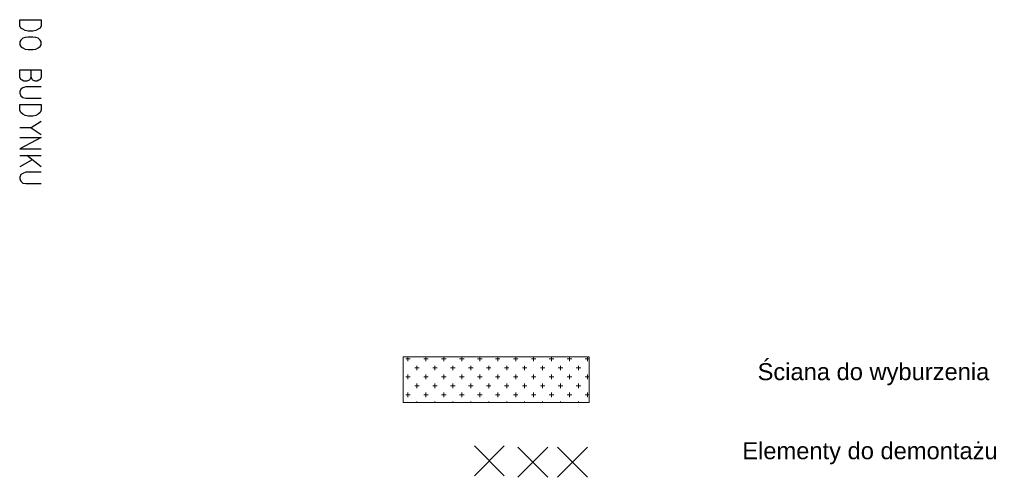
# Model space of a CAD drawing. Header units: millimetres. Extents: x -523 to 1404227, y -783705 to 1038705.
# Tile 28 of 256: x 206627 to 213595, y 4941 to 8179. Entities that reach past the tile are written whole.
import ezdxf

# ---------------------------------------------------------------- set-up
doc = ezdxf.new("R2010")
doc.units = ezdxf.units.MM
doc.linetypes.add('0.5_0.5', pattern=[1, 0.5, -0.5])
doc.layers.add('10. Projektowana likwidacja ściany murowanej', color=6, linetype='Continuous', lineweight=13)
doc.layers.add('mm_wentylacja_bloki', color=7, linetype='Continuous', lineweight=18)
doc.layers.add('PDF _Cienka', color=7, linetype='Continuous')
doc.styles.get("Standard").update_dxf_attribs({"font": 'arial.ttf'})

# ---------------------------------------------------------------- blocks, each defined once
blk = doc.blocks.new('A$Cc5eb5aaa')
at = {"layer": 'PDF _Cienka', "lineweight": -3}
for points in [[(27759.8, 9572.2), (27912.2, 9572.2), (27912.2, 9529.9), (27903.7, 9512.9), (27891, 9504.4), (27874.1, 9496), (27852.9, 9491.7), (27819, 9491.7), (27797.9, 9496), (27780.9, 9504.4), (27768.2, 9512.9), (27759.8, 9529.9)], [(27912.2, 9415.5), (27903.7, 9428.2), (27891, 9440.9), (27874.1, 9445.2), (27852.9, 9449.4), (27819, 9449.4), (27797.9, 9445.2), (27780.9, 9440.9), (27768.2, 9428.2), (27759.8, 9415.5), (27759.8, 9394.4), (27768.2, 9381.7), (27780.9, 9373.2), (27797.9, 9364.7), (27819, 9360.5), (27852.9, 9360.5), (27874.1, 9364.7), (27891, 9373.2), (27903.7, 9381.7), (27912.2, 9394.4)], [(27759.8, 8971), (27912.2, 8971), (27912.2, 8932.9), (27903.7, 8916), (27891, 8903.3), (27874.1, 8894.8), (27852.9, 8890.6), (27819, 8890.6), (27797.9, 8894.8), (27780.9, 8903.3), (27768.2, 8916), (27759.8, 8932.9)]]:
    blk.add_lwpolyline(points, close=True, dxfattribs=at)
for points in [[(27759.8, 9216.6), (27912.2, 9216.6), (27912.2, 9165.8), (27903.7, 9148.8), (27895.2, 9144.6), (27882.5, 9136.1), (27869.8, 9136.1), (27852.9, 9144.6), (27848.7, 9148.8), (27840.2, 9165.8), (27840.2, 9216.6)], [(27840.2, 9165.8), (27831.7, 9148.8), (27827.5, 9144.6), (27810.6, 9136.1), (27789.4, 9136.1), (27776.7, 9144.6), (27768.2, 9148.8), (27759.8, 9165.8), (27759.8, 9216.6)], [(27912.2, 9098), (27802.1, 9098), (27780.9, 9089.6), (27768.2, 9081.1), (27759.8, 9064.2), (27759.8, 9051.5), (27768.2, 9034.5), (27780.9, 9021.8), (27802.1, 9017.6), (27912.2, 9017.6)], [(27912.2, 8852.5), (27840.2, 8805.9), (27912.2, 8759.3)], [(27840.2, 8805.9), (27759.8, 8805.9)], [(27759.8, 8738.2), (27912.2, 8738.2), (27759.8, 8657.7), (27912.2, 8657.7)], [(27759.8, 8611.2), (27912.2, 8611.2)], [(27848.7, 8581.5), (27759.8, 8530.7)], [(27912.2, 8530.7), (27810.6, 8611.2)], [(27912.2, 8492.6), (27802.1, 8492.6), (27780.9, 8484.1), (27768.2, 8475.7), (27759.8, 8458.7), (27759.8, 8446), (27768.2, 8429.1), (27780.9, 8416.4), (27802.1, 8412.2), (27912.2, 8412.2)]]:
    blk.add_lwpolyline(points, dxfattribs=at)

msp = doc.modelspace()

# ---------------------------------------------------------------- hatches: boundary and pattern name
at = {"layer": '10. Projektowana likwidacja ściany murowanej', "ltscale": 100}
h = msp.add_hatch(dxfattribs=at)
h.set_pattern_fill('CROSS', color=256, scale=10)
h.paths.add_polyline_path([(210657.21, 5792.51), (209340.47, 5792.51), (209340.47, 5470.05), (210657.21, 5470.05)])

# ---------------------------------------------------------------- linework, layer by layer
at = {"layer": '10. Projektowana likwidacja ściany murowanej', "color": 1, "ltscale": 10}
for p, q in [((209844.91, 4951.74), (210057.04, 5163.87)), ((210057.04, 4951.74), (209844.91, 5163.87)), ((210152.85, 4942.9), (210364.98, 5155.03)), ((210364.98, 4942.9), (210152.85, 5155.03)), ((210432.62, 4941.09), (210644.76, 5153.23)), ((210644.76, 4941.09), (210432.62, 5153.23))]:
    msp.add_line(p, q, dxfattribs=at)
at = {"layer": '10. Projektowana likwidacja ściany murowanej', "ltscale": 100}
msp.add_lwpolyline([(209340.47, 5470.05), (210657.21, 5470.05), (210657.21, 5792.51), (209340.47, 5792.51)], close=True, dxfattribs=at)

# ---------------------------------------------------------------- block references
at = {"color": 1, "linetype": '0.5_0.5', "ltscale": 10}
msp.add_blockref('A$Cc5eb5aaa', (178867.66, -1392.86), dxfattribs=at)

# ---------------------------------------------------------------- texts
at = {"layer": 'mm_wentylacja_bloki', "char_height": 120, "width": 4953.4512, "attachment_point": 2}
for s, insert in [('{\\W2.576449; }Ściana do wyburzenia', (212609.41, 5748.57)), ('{\\W2.576449; }Elementy do demontażu', (212584.76, 5189.04))]:
    msp.add_mtext(s, dxfattribs=dict(at, insert=insert))

doc.saveas('drawing.dxf')
